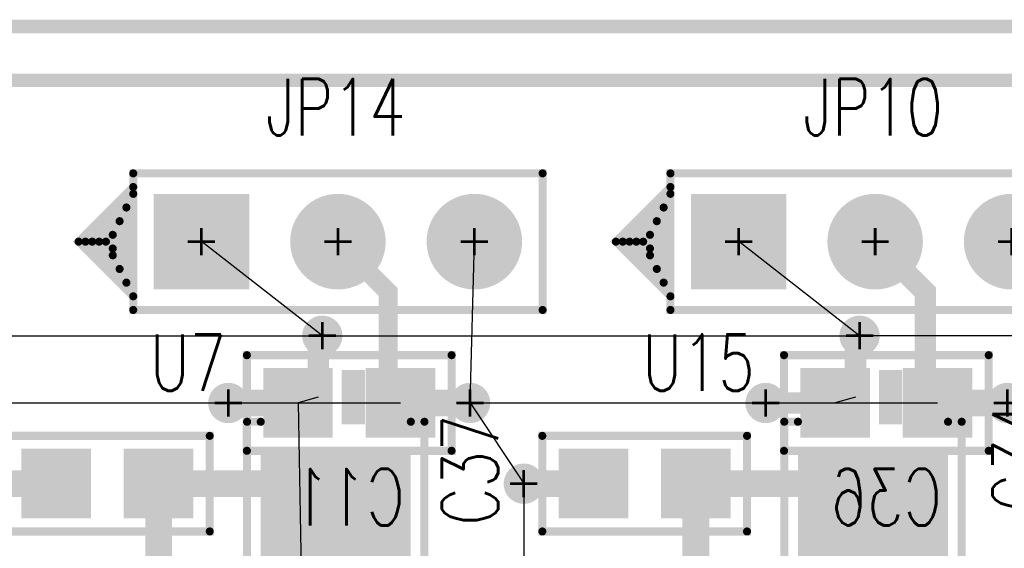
# Model space of a CAD drawing. Extents: x -1 to 210, y -5 to 148.
# Tile 38 of 52: x 119 to 138, y 115 to 125. Entities that reach past the tile are written whole.
import ezdxf
from ezdxf.enums import TextEntityAlignment as Align

# ---------------------------------------------------------------- set-up
doc = ezdxf.new("R2010")
doc.units = 0
for name, pattern in [('POUR_01_-1_0_000000', [2, 1, 1]), ('SIG_12', [2, 1, 1]), ('SIG_15', [2, 1, 1]), ('SIG_17', [2, 1, 1]), ('SIG_30', [2, 1, 1]), ('SIG_31', [2, 1, 1]), ('SIG_39', [2, 1, 1]), ('SIG_40', [2, 1, 1])]:
    doc.linetypes.add(name, pattern=pattern)
for name, color, linetype in [('BOARD_OUTLINE_00', 254, 'CONTINUOUS'), ('DRIL_NPLTE_THRU_01', 176, 'CONTINUOUS'), ('DRIL_NPLTE_THRU_02', 255, 'CONTINUOUS'), ('DRIL_NPLTE_THRU_03', 106, 'CONTINUOUS'), ('DRIL_NPLTE_THRU_04', 16, 'CONTINUOUS'), ('DRIL_PLTE_THRU_01', 176, 'CONTINUOUS'), ('DRIL_PLTE_THRU_02', 255, 'CONTINUOUS'), ('DRIL_PLTE_THRU_03', 106, 'CONTINUOUS'), ('DRIL_PLTE_THRU_04', 16, 'CONTINUOUS'), ('DRIL_SYMBOL', 254, 'CONTINUOUS'), ('LINK_00', 57, 'CONTINUOUS'), ('PADS_BOT', 1, 'CONTINUOUS'), ('PADS_INNER', 5, 'CONTINUOUS'), ('PADS_TOP', 5, 'CONTINUOUS'), ('PART_BOT_2DLINE_00', 6, 'CONTINUOUS'), ('PART_NAME_01', 4, 'CONTINUOUS'), ('PART_NAME_04', 6, 'CONTINUOUS'), ('PART_TOP_2DLINE_00', 4, 'CONTINUOUS'), ('PART_TOP_2DLINE_01', 4, 'CONTINUOUS'), ('POUR_HEADER_01', 5, 'CONTINUOUS'), ('POUR_HEADER_02', 253, 'CONTINUOUS'), ('POUR_HEADER_03', 112, 'CONTINUOUS'), ('POUR_HEADER_04', 1, 'CONTINUOUS'), ('TRACE_01', 5, 'CONTINUOUS'), ('TRACE_04', 1, 'CONTINUOUS'), ('VIAPTS', 5, 'CONTINUOUS')]:
    doc.layers.add(name, color=color, linetype=linetype)
doc.styles.add('W0$15', font='simplex', dxfattribs={"width": 0.75})

# ---------------------------------------------------------------- blocks, each defined once
blk = doc.blocks.new('BOARD_1')
at = {"layer": 'BOARD_OUTLINE_00', "const_width": 0.254}
blk.add_lwpolyline([(-5, 0), (200, 0), (200, 125), (-5, 125)], close=True, dxfattribs=at)
blk = doc.blocks.new('POUR_HEADER_2')
at = {"layer": 'POUR_HEADER_02', "linetype": 'POUR_01_-1_0_000000', "const_width": 0.25}
blk.add_lwpolyline([(59.75, 54.75), (-143.25, 54.75), (-143.25, 18.5)], dxfattribs=at)
blk = doc.blocks.new('POUR_HEADER_7')
at = {"layer": 'POUR_HEADER_03', "linetype": 'POUR_01_-1_0_000000', "const_width": 0.25}
blk.add_lwpolyline([(-43, -74.5), (-43, 48.5), (160, 48.5), (160, -74.5)], close=True, dxfattribs=at)
blk = doc.blocks.new('POUR_HEADER_8')
at = {"layer": 'POUR_HEADER_01', "linetype": 'POUR_01_-1_0_000000', "const_width": 0.25}
blk.add_lwpolyline([(0, 0), (203, 0), (203, 123), (0, 123)], close=True, dxfattribs=at)
blk = doc.blocks.new('POUR_HEADER_9')
at = {"layer": 'POUR_HEADER_04', "linetype": 'POUR_01_-1_0_000000', "const_width": 0.25}
blk.add_lwpolyline([(0, 0), (203, 0), (203, 123), (0, 123)], close=True, dxfattribs=at)
blk = doc.blocks.new('SMOOTH_0$15')
at = {"const_width": 0.075}
blk.add_lwpolyline([(-0.0375, 0, 1), (0.0375, 0, 1)], format="xyb", close=True, dxfattribs=at)
blk = doc.blocks.new('PART_BODY_BOT_21')
at = {"layer": 'PART_BOT_2DLINE_00', "const_width": 0.15}
blk.add_lwpolyline([(1.905, -0.889), (1.905, 0.889), (-1.905, 0.889), (-1.905, -0.889)], close=True, dxfattribs=at)
at = {"layer": 'PART_BOT_2DLINE_00'}
for p in [(-1.905, 0.889), (1.905, 0.889), (-1.905, -0.889), (1.905, -0.889)]:
    blk.add_blockref('SMOOTH_0$15', p, dxfattribs=at)
blk = doc.blocks.new('DRIL_HOLE_0')
blk.add_lwpolyline([(0, 0, 1), (0, 0, 1)], format="xyb", close=True)
blk = doc.blocks.new('PAD_0')
blk.add_lwpolyline([(0, 0, 1), (0, 0, 1)], format="xyb", close=True)
blk = doc.blocks.new('PAD_1')
at = {"const_width": 1.2954}
blk.add_lwpolyline([(-0.6477, 0), (0.6477, 0)], dxfattribs=at)
blk = doc.blocks.new('STK_BOT_4')
at = {"layer": 'DRIL_PLTE_THRU_01'}
blk.add_blockref('DRIL_HOLE_0', (0, 0), dxfattribs=at)
at = {"layer": 'DRIL_PLTE_THRU_02'}
blk.add_blockref('DRIL_HOLE_0', (0, 0), dxfattribs=at)
at = {"layer": 'DRIL_PLTE_THRU_03'}
blk.add_blockref('DRIL_HOLE_0', (0, 0), dxfattribs=at)
at = {"layer": 'DRIL_PLTE_THRU_04'}
blk.add_blockref('DRIL_HOLE_0', (0, 0), dxfattribs=at)
at = {"layer": 'PADS_BOT'}
blk.add_blockref('PAD_1', (0, 0), dxfattribs=at)
at = {"layer": 'PADS_INNER'}
blk.add_blockref('PAD_0', (0, 0), dxfattribs=at)
at = {"layer": 'PADS_TOP'}
blk.add_blockref('PAD_0', (0, 0), dxfattribs=at)
blk = doc.blocks.new('SYM_BOT_2')
for name, p in [('PART_BODY_BOT_21', (0, 0)), ('STK_BOT_4', (-0.9525, 0)), ('STK_BOT_4', (0.9525, 0))]:
    blk.add_blockref(name, p)
blk = doc.blocks.new('PART_BOT_8')
blk.add_blockref('SYM_BOT_2', (0, 0))
at = {"layer": 'PART_NAME_04', "style": 'W0$15', "width": 0.75}
blk.add_text('C11', height=1.05, rotation=180, dxfattribs=at).set_placement((0, 1.75), align=Align.MIDDLE_CENTER)
blk = doc.blocks.new('PART_BODY_TOP_21')
at = {"layer": 'PART_TOP_2DLINE_00', "const_width": 0.15}
blk.add_lwpolyline([(1.905, -0.889), (1.905, 0.889), (-1.905, 0.889), (-1.905, -0.889)], close=True, dxfattribs=at)
at = {"layer": 'PART_TOP_2DLINE_00'}
for p in [(-1.905, 0.889), (1.905, 0.889), (-1.905, -0.889), (1.905, -0.889)]:
    blk.add_blockref('SMOOTH_0$15', p, dxfattribs=at)
blk = doc.blocks.new('STK_TOP_4')
at = {"layer": 'DRIL_PLTE_THRU_01'}
blk.add_blockref('DRIL_HOLE_0', (0, 0), dxfattribs=at)
at = {"layer": 'DRIL_PLTE_THRU_02'}
blk.add_blockref('DRIL_HOLE_0', (0, 0), dxfattribs=at)
at = {"layer": 'DRIL_PLTE_THRU_03'}
blk.add_blockref('DRIL_HOLE_0', (0, 0), dxfattribs=at)
at = {"layer": 'DRIL_PLTE_THRU_04'}
blk.add_blockref('DRIL_HOLE_0', (0, 0), dxfattribs=at)
at = {"layer": 'PADS_BOT'}
blk.add_blockref('PAD_0', (0, 0), dxfattribs=at)
at = {"layer": 'PADS_INNER'}
blk.add_blockref('PAD_0', (0, 0), dxfattribs=at)
at = {"layer": 'PADS_TOP'}
blk.add_blockref('PAD_1', (0, 0), dxfattribs=at)
blk = doc.blocks.new('SYM_TOP_2')
for name, p in [('PART_BODY_TOP_21', (0, 0)), ('STK_TOP_4', (-0.9525, 0)), ('STK_TOP_4', (0.9525, 0))]:
    blk.add_blockref(name, p)
blk = doc.blocks.new('PART_TOP_9')
blk.add_blockref('SYM_TOP_2', (0, 0))
at = {"layer": 'PART_NAME_01', "style": 'W0$15', "width": 0.75}
blk.add_text('C12', height=1.05, rotation=-90, dxfattribs=at).set_placement((3.25, -0.25), align=Align.MIDDLE_CENTER)
blk = doc.blocks.new('PART_TOP_16')
blk.add_blockref('SYM_TOP_2', (0, 0))
at = {"layer": 'PART_NAME_01', "style": 'W0$15', "width": 0.75}
blk.add_text('C34', height=1.05, rotation=-90, dxfattribs=at).set_placement((3.25, -0.5), align=Align.MIDDLE_CENTER)
blk = doc.blocks.new('PART_BOT_18')
blk.add_blockref('SYM_BOT_2', (0, 0))
at = {"layer": 'PART_NAME_04', "style": 'W0$15', "width": 0.75}
blk.add_text('C36', height=1.05, rotation=180, dxfattribs=at).set_placement((0, 1.75), align=Align.MIDDLE_CENTER)
blk = doc.blocks.new('PART_TOP_19')
blk.add_blockref('SYM_TOP_2', (0, 0))
at = {"layer": 'PART_NAME_01', "style": 'W0$15', "width": 0.75}
blk.add_text('C37', height=1.05, rotation=-90, dxfattribs=at).set_placement((3.25, -0.25), align=Align.MIDDLE_CENTER)
blk = doc.blocks.new('PART_BODY_TOP_26')
at = {"layer": 'PART_TOP_2DLINE_00', "const_width": 0.15}
blk.add_lwpolyline([(-1.27, -1.27), (6.35, -1.27), (6.35, 1.27), (-1.27, 1.27)], close=True, dxfattribs=at)
blk.add_lwpolyline([(-1.27, 1.016), (-2.286, 0), (-1.27, -1.016), (-1.27, 0.889), (-2.159, 0), (-1.397, -0.762), (-1.397, 0.635), (-2.032, 0), (-1.524, -0.508), (-1.524, 0.381), (-1.905, 0), (-1.651, -0.254), (-1.651, 0.127), (-1.778, 0), (-1.651, -0.127)], dxfattribs=at)
at = {"layer": 'PART_TOP_2DLINE_00'}
for p in [(-1.27, 1.27), (6.35, 1.27), (-1.27, 1.016), (-1.27, 0.889), (-1.397, 0.635), (-1.524, 0.381), (-1.651, 0.127), (-2.286, 0), (-2.159, 0), (-2.032, 0), (-1.905, 0), (-1.778, 0), (-1.651, -0.127), (-1.651, -0.254), (-1.524, -0.508), (-1.397, -0.762), (-1.27, -1.016), (-1.27, -1.27), (6.35, -1.27)]:
    blk.add_blockref('SMOOTH_0$15', p, dxfattribs=at)
blk = doc.blocks.new('DRIL_SYMBOL_1')
at = {"layer": 'DRIL_SYMBOL', "const_width": 0.0508}
for points in [[(0, -0.254), (0, 0.254)], [(-0.254, 0), (0.254, 0)]]:
    blk.add_lwpolyline(points, dxfattribs=at)
blk = doc.blocks.new('DRIL_HOLE_1')
at = {"const_width": 0.5}
blk.add_lwpolyline([(-0.25, 0, 1), (0.25, 0, 1)], format="xyb", close=True, dxfattribs=at)
blk.add_blockref('DRIL_SYMBOL_1', (0, 0))
blk = doc.blocks.new('PAD_5')
at = {"const_width": 0.889}
blk.add_lwpolyline([(0, -0.4445, 1), (0, 0.4445, 1)], format="xyb", close=True, dxfattribs=at)
blk = doc.blocks.new('PAD_6')
at = {"const_width": 1.778}
blk.add_lwpolyline([(-0.889, 0), (0.889, 0)], dxfattribs=at)
blk = doc.blocks.new('STK_TOP_8')
at = {"layer": 'DRIL_PLTE_THRU_01'}
blk.add_blockref('DRIL_HOLE_1', (0, 0), dxfattribs=at)
at = {"layer": 'DRIL_PLTE_THRU_02'}
blk.add_blockref('DRIL_HOLE_1', (0, 0), dxfattribs=at)
at = {"layer": 'DRIL_PLTE_THRU_03'}
blk.add_blockref('DRIL_HOLE_1', (0, 0), dxfattribs=at)
at = {"layer": 'DRIL_PLTE_THRU_04'}
blk.add_blockref('DRIL_HOLE_1', (0, 0), dxfattribs=at)
at = {"layer": 'PADS_BOT'}
blk.add_blockref('PAD_6', (0, 0), dxfattribs=at)
at = {"layer": 'PADS_INNER'}
blk.add_blockref('PAD_5', (0, 0), dxfattribs=at)
at = {"layer": 'PADS_TOP'}
blk.add_blockref('PAD_6', (0, 0), dxfattribs=at)
blk = doc.blocks.new('STK_TOP_9')
at = {"layer": 'DRIL_PLTE_THRU_01'}
blk.add_blockref('DRIL_HOLE_1', (0, 0), dxfattribs=at)
at = {"layer": 'DRIL_PLTE_THRU_02'}
blk.add_blockref('DRIL_HOLE_1', (0, 0), dxfattribs=at)
at = {"layer": 'DRIL_PLTE_THRU_03'}
blk.add_blockref('DRIL_HOLE_1', (0, 0), dxfattribs=at)
at = {"layer": 'DRIL_PLTE_THRU_04'}
blk.add_blockref('DRIL_HOLE_1', (0, 0), dxfattribs=at)
at = {"layer": 'PADS_BOT'}
blk.add_blockref('PAD_5', (0, 0), dxfattribs=at)
at = {"layer": 'PADS_INNER'}
blk.add_blockref('PAD_5', (0, 0), dxfattribs=at)
at = {"layer": 'PADS_TOP'}
blk.add_blockref('PAD_5', (0, 0), dxfattribs=at)
blk = doc.blocks.new('SYM_TOP_7')
for name, p in [('PART_BODY_TOP_26', (0, 0)), ('STK_TOP_8', (0, 0)), ('STK_TOP_9', (2.54, 0)), ('STK_TOP_9', (5.08, 0))]:
    blk.add_blockref(name, p)
blk = doc.blocks.new('PART_TOP_80')
blk.add_blockref('SYM_TOP_7', (0, 0))
at = {"layer": 'PART_NAME_01', "style": 'W0$15', "width": 0.75}
blk.add_text('JP14', height=1.05, dxfattribs=at).set_placement((2.5, 2.5), align=Align.MIDDLE_CENTER)
blk = doc.blocks.new('PART_TOP_87')
blk.add_blockref('SYM_TOP_7', (0, 0))
at = {"layer": 'PART_NAME_01', "style": 'W0$15', "width": 0.75}
blk.add_text('JP10', height=1.05, dxfattribs=at).set_placement((2.5, 2.5), align=Align.MIDDLE_CENTER)
blk = doc.blocks.new('PART_BODY_TOP_33')
at = {"layer": 'PART_TOP_2DLINE_00', "const_width": 0.15}
blk.add_lwpolyline([(-1.905, -2.286, 1), (-1.397, -2.286, 1)], format="xyb", close=True, dxfattribs=at)
at = {"layer": 'PART_TOP_2DLINE_01', "const_width": 0.15}
for points in [[(-1.397, -1.651), (-1.651, -1.651), (-1.651, 1.651), (-1.397, 1.651)], [(1.397, 1.651), (1.651, 1.651), (1.651, -1.651), (1.397, -1.651)]]:
    blk.add_lwpolyline(points, dxfattribs=at)
at = {"layer": 'PART_TOP_2DLINE_01'}
for p in [(-1.651, 1.651), (-1.397, 1.651), (1.397, 1.651), (1.651, 1.651), (-1.651, -1.651), (-1.397, -1.651), (1.397, -1.651), (1.651, -1.651)]:
    blk.add_blockref('SMOOTH_0$15', p, dxfattribs=at)
blk = doc.blocks.new('PAD_14')
at = {"const_width": 0.432}
blk.add_lwpolyline([(-0.508, 0), (0.508, 0)], dxfattribs=at)
blk = doc.blocks.new('STK_TOP_19')
at = {"layer": 'DRIL_NPLTE_THRU_01'}
blk.add_blockref('DRIL_HOLE_0', (0, 0), dxfattribs=at)
at = {"layer": 'DRIL_NPLTE_THRU_02'}
blk.add_blockref('DRIL_HOLE_0', (0, 0), dxfattribs=at)
at = {"layer": 'DRIL_NPLTE_THRU_03'}
blk.add_blockref('DRIL_HOLE_0', (0, 0), dxfattribs=at)
at = {"layer": 'DRIL_NPLTE_THRU_04'}
blk.add_blockref('DRIL_HOLE_0', (0, 0), dxfattribs=at)
at = {"layer": 'PADS_BOT'}
blk.add_blockref('PAD_0', (0, 0), dxfattribs=at)
at = {"layer": 'PADS_INNER'}
blk.add_blockref('PAD_0', (0, 0), dxfattribs=at)
at = {"layer": 'PADS_TOP', "rotation": 90}
blk.add_blockref('PAD_14', (0, 0), dxfattribs=at)
blk = doc.blocks.new('PAD_15')
at = {"const_width": 2.083}
blk.add_lwpolyline([(-1.397, 0), (1.397, 0)], dxfattribs=at)
blk = doc.blocks.new('STK_TOP_20')
at = {"layer": 'DRIL_NPLTE_THRU_01'}
blk.add_blockref('DRIL_HOLE_0', (0, 0), dxfattribs=at)
at = {"layer": 'DRIL_NPLTE_THRU_02'}
blk.add_blockref('DRIL_HOLE_0', (0, 0), dxfattribs=at)
at = {"layer": 'DRIL_NPLTE_THRU_03'}
blk.add_blockref('DRIL_HOLE_0', (0, 0), dxfattribs=at)
at = {"layer": 'DRIL_NPLTE_THRU_04'}
blk.add_blockref('DRIL_HOLE_0', (0, 0), dxfattribs=at)
at = {"layer": 'PADS_BOT'}
blk.add_blockref('PAD_0', (0, 0), dxfattribs=at)
at = {"layer": 'PADS_INNER'}
blk.add_blockref('PAD_0', (0, 0), dxfattribs=at)
at = {"layer": 'PADS_TOP'}
blk.add_blockref('PAD_15', (0, 0), dxfattribs=at)
blk = doc.blocks.new('SYM_TOP_14')
for name, p in [('STK_TOP_19', (-0.975, 2.1082)), ('STK_TOP_19', (-0.325, 2.1082)), ('STK_TOP_19', (0.325, 2.1082)), ('STK_TOP_19', (0.975, 2.1082)), ('PART_BODY_TOP_33', (0, 0)), ('STK_TOP_20', (0, 0)), ('STK_TOP_19', (-0.975, -2.1082)), ('STK_TOP_19', (-0.325, -2.1082)), ('STK_TOP_19', (0.325, -2.1082)), ('STK_TOP_19', (0.975, -2.1082))]:
    blk.add_blockref(name, p)
blk = doc.blocks.new('PART_TOP_98')
blk.add_blockref('SYM_TOP_14', (0, 0))
at = {"layer": 'PART_NAME_01', "style": 'W0$15', "width": 0.75}
blk.add_text('U15', height=1.05, dxfattribs=at).set_placement((-3.25, 2.75), align=Align.MIDDLE_CENTER)
blk = doc.blocks.new('PART_TOP_151')
blk.add_blockref('SYM_TOP_14', (0, 0))
at = {"layer": 'PART_NAME_01', "style": 'W0$15', "width": 0.75}
blk.add_text('U7', height=1.05, dxfattribs=at).set_placement((-2.75, 2.75), align=Align.MIDDLE_CENTER)
blk = doc.blocks.new('SMOOTH_0$5')
at = {"const_width": 0.25}
blk.add_lwpolyline([(-0.125, 0, 1), (0.125, 0, 1)], format="xyb", close=True, dxfattribs=at)
blk = doc.blocks.new('SMOOTH_0$4')
at = {"const_width": 0.2}
blk.add_lwpolyline([(-0.1, 0, 1), (0.1, 0, 1)], format="xyb", close=True, dxfattribs=at)
blk = doc.blocks.new('SMOOTH_0$35')
at = {"const_width": 0.175}
blk.add_lwpolyline([(-0.0875, 0, 1), (0.0875, 0, 1)], format="xyb", close=True, dxfattribs=at)
blk = doc.blocks.new('DRIL_SYMBOL_0$3')
at = {"layer": 'DRIL_SYMBOL', "const_width": 0.0508}
for points in [[(0, -0.254), (0, 0.254)], [(-0.254, 0), (0.254, 0)]]:
    blk.add_lwpolyline(points, dxfattribs=at)
blk = doc.blocks.new('DRIL_HOLE_0$3')
at = {"const_width": 0.15}
blk.add_lwpolyline([(-0.075, 0, 1), (0.075, 0, 1)], format="xyb", close=True, dxfattribs=at)
blk.add_blockref('DRIL_SYMBOL_0$3', (0, 0))
blk = doc.blocks.new('PAD_34')
at = {"const_width": 0.375}
blk.add_lwpolyline([(0, -0.1875, 1), (0, 0.1875, 1)], format="xyb", close=True, dxfattribs=at)
blk = doc.blocks.new('STK_TOP_3')
at = {"layer": 'DRIL_PLTE_THRU_01'}
blk.add_blockref('DRIL_HOLE_0$3', (0, 0), dxfattribs=at)
at = {"layer": 'DRIL_PLTE_THRU_02'}
blk.add_blockref('DRIL_HOLE_0$3', (0, 0), dxfattribs=at)
at = {"layer": 'DRIL_PLTE_THRU_03'}
blk.add_blockref('DRIL_HOLE_0$3', (0, 0), dxfattribs=at)
at = {"layer": 'DRIL_PLTE_THRU_04'}
blk.add_blockref('DRIL_HOLE_0$3', (0, 0), dxfattribs=at)
at = {"layer": 'PADS_BOT'}
blk.add_blockref('PAD_34', (0, 0), dxfattribs=at)
at = {"layer": 'PADS_INNER'}
blk.add_blockref('PAD_34', (0, 0), dxfattribs=at)
at = {"layer": 'PADS_TOP'}
blk.add_blockref('PAD_34', (0, 0), dxfattribs=at)
blk = doc.blocks.new('SYM_TOP_1')
blk.add_blockref('STK_TOP_3', (0, 0))

msp = doc.modelspace()

# ---------------------------------------------------------------- linework, layer by layer
at = {"layer": 'LINK_00', "linetype": 'SIG_17'}
for p, q in [((125, 119.25), (122.75, 121)), ((135, 119.25), (132.75, 121)), ((114.5, 119.25), (125, 119.25)), ((125, 119.25), (135, 119.25)), ((145.25, 119.25), (135, 119.25)), ((124.925, 118.108), (124.547, 118)), ((134.925, 118.108), (134.548, 118)), ((124.547, 118), (124.797, 104.75))]:
    msp.add_line(p, q, dxfattribs=at)
at = {"layer": 'LINK_00', "linetype": 'SIG_15'}
for p, q in [((127.75, 118), (127.83, 121)), ((117.25, 118), (126.453, 118)), ((127.75, 118), (128.75, 116.5)), ((127.75, 118), (136.452, 118)), ((128.75, 116.5), (128.75, 114.25))]:
    msp.add_line(p, q, dxfattribs=at)
at = {"layer": 'TRACE_01', "linetype": 'SIG_40', "const_width": 0.35}
msp.add_lwpolyline([(125.29, 121), (126.225, 120.065), (126.225, 118.108)], dxfattribs=at)
at = {"layer": 'TRACE_01', "linetype": 'SIG_30', "const_width": 0.4}
msp.add_lwpolyline([(135.29, 121), (136.225, 120.065), (136.225, 118.108)], dxfattribs=at)
at = {"layer": 'TRACE_01', "linetype": 'SIG_17', "const_width": 0.4}
for points in [[(124.925, 118.108), (124.925, 119.175), (125, 119.25)], [(134.925, 118.108), (134.925, 119.175), (135, 119.25)], [(123.25, 118), (124.275, 118), (124.275, 118.108)], [(133.25, 118), (134.275, 118), (134.275, 118.108)]]:
    msp.add_lwpolyline(points, dxfattribs=at)
at = {"layer": 'TRACE_01', "linetype": 'SIG_15', "const_width": 0.5}
for points in [[(118.75, 116.5), (120.047, 116.5)], [(128.75, 116.5), (130.048, 116.5)]]:
    msp.add_lwpolyline(points, dxfattribs=at)
at = {"layer": 'TRACE_01', "linetype": 'SIG_39'}
for points, const_width in [([(121.953, 116.5), (121.953, 114.25)], 0.5), ([(121.953, 116.5), (125.25, 116.5), (125.25, 116)], 0.5), ([(124.275, 113.892), (124.275, 116), (124.925, 116)], 0.4), ([(124.925, 113.892), (124.925, 116)], 0.4), ([(124.925, 116), (125.25, 116)], 0.4), ([(125.25, 116), (125.575, 116), (125.575, 113.892)], 0.4)]:
    msp.add_lwpolyline(points, dxfattribs=dict(at, const_width=const_width))
at = {"layer": 'TRACE_01', "linetype": 'SIG_31'}
for points, const_width in [([(131.952, 116.5), (135.25, 116.5), (135.25, 116)], 0.5), ([(131.952, 114.25), (131.952, 116.5)], 0.5), ([(134.275, 113.892), (134.275, 116), (134.925, 116)], 0.4), ([(134.925, 113.892), (134.925, 116)], 0.4), ([(134.925, 116), (135.25, 116)], 0.4), ([(135.25, 116), (135.575, 116), (135.575, 113.892)], 0.4)]:
    msp.add_lwpolyline(points, dxfattribs=dict(at, const_width=const_width))
at = {"layer": 'TRACE_04', "linetype": 'SIG_17'}
for points, const_width in [([(123.25, 118), (124.547, 118)], 0.5), ([(134.548, 118), (133.25, 118)], 0.4)]:
    msp.add_lwpolyline(points, dxfattribs=dict(at, const_width=const_width))
at = {"layer": 'TRACE_04', "linetype": 'SIG_15', "const_width": 0.5}
for points in [[(126.453, 118), (127.75, 118)], [(136.452, 118), (137.75, 118)]]:
    msp.add_lwpolyline(points, dxfattribs=at)

# ---------------------------------------------------------------- block references
for name, p in [('BOARD_1', (5, 0)), ('PART_TOP_80', (122.75, 121)), ('PART_TOP_87', (132.75, 121)), ('PART_TOP_151', (125.25, 116)), ('PART_TOP_98', (135.25, 116))]:
    msp.add_blockref(name, p)
at = {"linetype": 'SIG_15'}
msp.add_blockref('POUR_HEADER_2', (144.25, 69.25), dxfattribs=at)
at = {"linetype": 'SIG_17'}
msp.add_blockref('POUR_HEADER_7', (44, 75.5), dxfattribs=at)
at = {"linetype": 'SIG_12'}
for name in ['POUR_HEADER_8', 'POUR_HEADER_9']:
    msp.add_blockref(name, (1, 1), dxfattribs=at)
at = {"xscale": -1, "rotation": -180}
for name, p in [('PART_BOT_8', (125.5, 118)), ('PART_BOT_18', (135.5, 118))]:
    msp.add_blockref(name, p, dxfattribs=at)
at = {"rotation": 180}
for name, p in [('PART_TOP_16', (141.25, 116.5)), ('PART_TOP_9', (121, 116.5)), ('PART_TOP_19', (131, 116.5))]:
    msp.add_blockref(name, p, dxfattribs=at)
at = {"layer": 'TRACE_01'}
for name, p in [('SMOOTH_0$35', (125.29, 121)), ('SMOOTH_0$4', (135.29, 121)), ('SMOOTH_0$35', (126.225, 120.065)), ('SMOOTH_0$4', (136.225, 120.065)), ('SMOOTH_0$4', (124.925, 119.175)), ('SMOOTH_0$4', (125, 119.25)), ('SMOOTH_0$4', (134.925, 119.175)), ('SMOOTH_0$4', (135, 119.25)), ('SMOOTH_0$4', (124.275, 118.108)), ('SMOOTH_0$4', (124.925, 118.108)), ('SMOOTH_0$35', (126.225, 118.108)), ('SMOOTH_0$4', (134.275, 118.108)), ('SMOOTH_0$4', (134.925, 118.108)), ('SMOOTH_0$4', (136.225, 118.108)), ('SMOOTH_0$4', (123.25, 118)), ('SMOOTH_0$4', (124.275, 118)), ('SMOOTH_0$4', (133.25, 118)), ('SMOOTH_0$4', (134.275, 118)), ('SMOOTH_0$5', (120.047, 116.5)), ('SMOOTH_0$5', (121.953, 116.5)), ('SMOOTH_0$5', (121.953, 116.5)), ('SMOOTH_0$5', (125.25, 116.5)), ('SMOOTH_0$5', (128.75, 116.5)), ('SMOOTH_0$5', (130.048, 116.5)), ('SMOOTH_0$5', (131.952, 116.5)), ('SMOOTH_0$5', (131.952, 116.5)), ('SMOOTH_0$5', (135.25, 116.5)), ('SMOOTH_0$4', (124.275, 116)), ('SMOOTH_0$4', (124.925, 116)), ('SMOOTH_0$4', (124.925, 116)), ('SMOOTH_0$4', (124.925, 116)), ('SMOOTH_0$5', (125.25, 116)), ('SMOOTH_0$4', (125.25, 116)), ('SMOOTH_0$4', (125.25, 116)), ('SMOOTH_0$4', (125.575, 116)), ('SMOOTH_0$4', (134.275, 116)), ('SMOOTH_0$4', (134.925, 116)), ('SMOOTH_0$4', (134.925, 116)), ('SMOOTH_0$4', (134.925, 116)), ('SMOOTH_0$5', (135.25, 116)), ('SMOOTH_0$4', (135.25, 116)), ('SMOOTH_0$4', (135.25, 116)), ('SMOOTH_0$4', (135.575, 116))]:
    msp.add_blockref(name, p, dxfattribs=at)
at = {"layer": 'TRACE_04'}
for name, p in [('SMOOTH_0$5', (123.25, 118)), ('SMOOTH_0$5', (124.547, 118)), ('SMOOTH_0$5', (126.453, 118)), ('SMOOTH_0$5', (127.75, 118)), ('SMOOTH_0$5', (136.452, 118)), ('SMOOTH_0$5', (137.75, 118)), ('SMOOTH_0$4', (133.25, 118)), ('SMOOTH_0$4', (134.548, 118))]:
    msp.add_blockref(name, p, dxfattribs=at)
at = {"layer": 'VIAPTS', "linetype": 'SIG_17'}
for p in [(125, 119.25), (135, 119.25), (123.25, 118), (133.25, 118)]:
    msp.add_blockref('SYM_TOP_1', p, dxfattribs=at)
at = {"layer": 'VIAPTS', "linetype": 'SIG_15'}
for p in [(127.75, 118), (137.75, 118), (128.75, 116.5)]:
    msp.add_blockref('SYM_TOP_1', p, dxfattribs=at)

doc.saveas('drawing.dxf')
